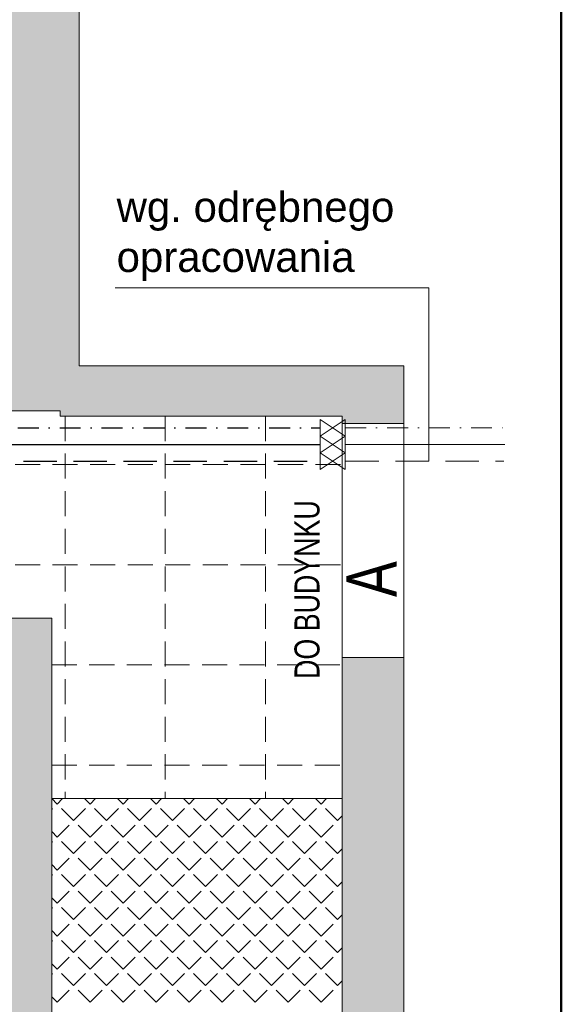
# Model space of a CAD drawing. Header units: millimetres. Extents: x -23540 to 53212, y -37964 to 41185.
# Tile 55 of 203: x -6737 to -6413, y -31683 to -31093. Entities that reach past the tile are written whole.
import ezdxf

# ---------------------------------------------------------------- set-up
doc = ezdxf.new("R2010")
doc.units = ezdxf.units.MM
for name, pattern in [('DASHDOT', [1, 0.5, -0.25, 0, -0.25]), ('DASHED', [0.75, 0.5, -0.25]), ('DASHEDX2', [1.5, 1, -0.5])]:
    doc.linetypes.add(name, pattern=pattern)
doc.layers.get('0').update_dxf_attribs({"lineweight": 18})
for name, color, linetype, lineweight in [('Cienka', 7, 'Continuous', 18), ('M_Ramki rysunków', 2, 'Continuous', 18), ('mm_CWP', 210, 'DASHDOT', 30), ('mm_CWU', 20, 'DASHED', 30), ('mm_woda_opisy', 7, 'Continuous', 13), ('mm_ZWU', 5, 'Continuous', 30), ('PG_PRZERYWANE_ŚREDNIE', 1, 'DASHEDX2', 18), ('PG_ŚCIANY_DZIAŁOWE', 3, 'Continuous', 18)]:
    doc.layers.add(name, color=color, linetype=linetype, lineweight=lineweight)
doc.styles.add('BIKWYM', font='BIKROMSW.SHX', dxfattribs={"width": 0.8})
doc.styles.get("Standard").update_dxf_attribs({"font": 'arial.ttf'})

msp = doc.modelspace()

# ---------------------------------------------------------------- hatches: boundary and pattern name
at = {"layer": 'PG_ŚCIANY_DZIAŁOWE', "true_color": 0x636466, "transparency": 33554610}
h = msp.add_hatch(color=251, dxfattribs=at)
h.dxf.hatch_style = 1
h.paths.add_polyline_path([(-7362.96, -30145.22), (-7357.96, -30145.22), (-7357.96, -30150.72), (-7362.96, -30150.72)])
h.paths.add_polyline_path([(-7369.71, -30049.72), (-7346.21, -30049.72), (-7346.21, -29716.72), (-7306.21, -29716.72), (-7306.21, -29702.72), (-7265.71, -29702.72), (-7265.71, -29645.46), (-7318.71, -29645.46), (-7318.71, -29516.46), (-7369.71, -29516.46)])
h.paths.add_polyline_path([(-7346.21, -30150.72), (-7357.96, -30150.72), (-7357.96, -30145.22), (-7362.96, -30145.22), (-7362.96, -30150.72), (-7369.71, -30150.72), (-7369.71, -31104.46), (-7174.59, -31104.46), (-7174.59, -31144.22), (-7154.71, -31144.22), (-7154.71, -31327.46), (-6869.71, -31327.46), (-6869.71, -31312.46), (-7139.71, -31312.46), (-7139.71, -31104.46), (-6751.71, -31104.46), (-6751.71, -31327.46), (-6712.71, -31327.46), (-6712.71, -31330.46), (-6582.66, -31330.46), (-6543.71, -31330.46), (-6506.79, -31300.46), (-6701.21, -31300.46), (-6701.21, -31079.46), (-7346.21, -31079.46), (-7346.21, -30518.72), (-7164.71, -30518.72), (-7164.71, -30497.22), (-7346.21, -30497.22), (-7346.21, -30314.72), (-7331.21, -30314.72), (-7331.21, -30272.22), (-7346.21, -30272.22)])
h = msp.add_hatch(color=251, dxfattribs=at)
h.dxf.hatch_style = 1
h.paths.add_polyline_path([(-6506.79, -31474.96), (-6543.71, -31474.96), (-6543.71, -31943.46), (-6717.71, -31943.46), (-6717.71, -31559.46), (-6717.71, -31451.46), (-6840.21, -31451.46), (-6840.21, -31469.96), (-6760.71, -31469.96), (-6760.71, -31680.46), (-7008.21, -31680.46), (-7008.21, -31469.96), (-6941.21, -31469.96), (-6941.21, -31451.46), (-7034.71, -31451.46), (-7034.71, -31469.96), (-7022.71, -31469.96), (-7022.71, -31698.96), (-6760.71, -31698.96), (-6760.71, -31884.96), (-7135.71, -31884.96), (-7135.71, -31469.96), (-7135.71, -31451.46), (-7185.71, -31451.46), (-7185.71, -31467.46), (-7154.21, -31467.46), (-7154.21, -31905.96), (-6954.71, -31905.96), (-6954.71, -31912.96), (-6945.71, -31912.96), (-6945.71, -31905.96), (-6756.71, -31905.96), (-6756.71, -32071.46), (-6770.21, -32071.46), (-6770.21, -32143.46), (-6695.16, -32143.46), (-6695.16, -31989.42), (-6506.79, -31989.42)])
h.paths.add_polyline_path([(-6543.71, -31334.96), (-6506.79, -31334.96), (-6506.79, -31300.46), (-6543.71, -31330.46)])

# ---------------------------------------------------------------- linework, layer by layer
at = {"color": 251, "true_color": 0x636466}
for p, q in [((-6701.21, -31300.46), (-6701.21, -30145.1)), ((-6701.21, -31300.46), (-6506.79, -31300.46)), ((-6506.79, -31300.46), (-6506.79, -31989.42)), ((-6768.71, -31327.46), (-6712.71, -31327.46)), ((-6712.71, -31327.46), (-6712.71, -31330.46)), ((-6712.71, -31330.46), (-6582.66, -31330.46)), ((-6582.66, -31330.46), (-6543.71, -31330.46)), ((-6543.71, -31330.46), (-6543.71, -31345.46)), ((-6543.71, -31345.46), (-6543.71, -31559.46)), ((-6840.21, -31451.46), (-6717.71, -31451.46)), ((-6717.71, -31559.46), (-6717.71, -31451.46)), ((-6717.71, -31559.46), (-6717.71, -31943.46)), ((-6543.71, -31559.46), (-6717.71, -31559.46)), ((-6543.71, -31943.46), (-6543.71, -31559.46))]:
    msp.add_line(p, q, dxfattribs=at)
at = {"color": 251, "linetype": 'Continuous', "lineweight": 20, "true_color": 0x636466}
for p, q in [((-6714.49, -31562.75), (-6717.71, -31559.53)), ((-6714.49, -31562.75), (-6711.21, -31559.46)), ((-6694.73, -31562.75), (-6698.02, -31559.46)), ((-6694.73, -31562.75), (-6691.45, -31559.46)), ((-6674.98, -31562.75), (-6678.26, -31559.46)), ((-6674.98, -31562.75), (-6671.69, -31559.46)), ((-6655.22, -31562.75), (-6658.51, -31559.46)), ((-6655.22, -31562.75), (-6651.94, -31559.46)), ((-6635.47, -31562.75), (-6638.75, -31559.46)), ((-6635.47, -31562.75), (-6632.18, -31559.46)), ((-6615.71, -31562.75), (-6618.99, -31559.46)), ((-6615.71, -31562.75), (-6612.42, -31559.46)), ((-6595.95, -31562.75), (-6599.24, -31559.46)), ((-6595.95, -31562.75), (-6592.67, -31559.46)), ((-6576.2, -31562.75), (-6579.48, -31559.46)), ((-6576.2, -31562.75), (-6572.91, -31559.46)), ((-6556.44, -31562.75), (-6559.72, -31559.46)), ((-6556.44, -31562.75), (-6553.15, -31559.46)), ((-6717.71, -31565.97), (-6717.19, -31565.44)), ((-6704.61, -31572.63), (-6711.8, -31565.44)), ((-6704.61, -31572.63), (-6697.43, -31565.44)), ((-6684.86, -31572.63), (-6692.04, -31565.44)), ((-6684.86, -31572.63), (-6677.67, -31565.44)), ((-6665.1, -31572.63), (-6672.28, -31565.44)), ((-6665.1, -31572.63), (-6657.92, -31565.44)), ((-6645.34, -31572.63), (-6652.53, -31565.44)), ((-6645.34, -31572.63), (-6638.16, -31565.44)), ((-6625.59, -31572.63), (-6632.77, -31565.44)), ((-6625.59, -31572.63), (-6618.4, -31565.44)), ((-6605.83, -31572.63), (-6613.01, -31565.44)), ((-6605.83, -31572.63), (-6598.65, -31565.44)), ((-6586.07, -31572.63), (-6593.26, -31565.44)), ((-6586.07, -31572.63), (-6578.89, -31565.44)), ((-6566.32, -31572.63), (-6573.5, -31565.44)), ((-6566.32, -31572.63), (-6559.13, -31565.44)), ((-6546.56, -31572.63), (-6553.74, -31565.44)), ((-6546.56, -31572.63), (-6543.71, -31569.78)), ((-6714.49, -31582.51), (-6717.71, -31579.28)), ((-6714.49, -31582.51), (-6707.31, -31575.32)), ((-6694.73, -31582.51), (-6701.92, -31575.32)), ((-6694.73, -31582.51), (-6687.55, -31575.32)), ((-6674.98, -31582.51), (-6682.16, -31575.32)), ((-6674.98, -31582.51), (-6667.79, -31575.32)), ((-6655.22, -31582.51), (-6662.41, -31575.32)), ((-6655.22, -31582.51), (-6648.04, -31575.32)), ((-6635.47, -31582.51), (-6642.65, -31575.32)), ((-6635.47, -31582.51), (-6628.28, -31575.32)), ((-6615.71, -31582.51), (-6622.89, -31575.32)), ((-6615.71, -31582.51), (-6608.52, -31575.32)), ((-6595.95, -31582.51), (-6603.14, -31575.32)), ((-6595.95, -31582.51), (-6588.77, -31575.32)), ((-6576.2, -31582.51), (-6583.38, -31575.32)), ((-6576.2, -31582.51), (-6569.01, -31575.32)), ((-6556.44, -31582.51), (-6563.62, -31575.32)), ((-6556.44, -31582.51), (-6549.25, -31575.32)), ((-6543.71, -31575.47), (-6543.87, -31575.32)), ((-6717.71, -31585.73), (-6717.19, -31585.2)), ((-6704.61, -31592.38), (-6711.8, -31585.2)), ((-6704.61, -31592.38), (-6697.43, -31585.2)), ((-6684.86, -31592.38), (-6692.04, -31585.2)), ((-6684.86, -31592.38), (-6677.67, -31585.2)), ((-6665.1, -31592.38), (-6672.28, -31585.2)), ((-6665.1, -31592.38), (-6657.92, -31585.2)), ((-6645.34, -31592.38), (-6652.53, -31585.2)), ((-6645.34, -31592.38), (-6638.16, -31585.2)), ((-6625.59, -31592.38), (-6632.77, -31585.2)), ((-6625.59, -31592.38), (-6618.4, -31585.2)), ((-6605.83, -31592.38), (-6613.01, -31585.2)), ((-6605.83, -31592.38), (-6598.65, -31585.2)), ((-6586.07, -31592.38), (-6593.26, -31585.2)), ((-6586.07, -31592.38), (-6578.89, -31585.2)), ((-6566.32, -31592.38), (-6573.5, -31585.2)), ((-6566.32, -31592.38), (-6559.13, -31585.2)), ((-6546.56, -31592.38), (-6553.74, -31585.2)), ((-6546.56, -31592.38), (-6543.71, -31589.54)), ((-6714.49, -31602.26), (-6707.31, -31595.08)), ((-6694.73, -31602.26), (-6701.92, -31595.08)), ((-6694.73, -31602.26), (-6687.55, -31595.08)), ((-6674.98, -31602.26), (-6682.16, -31595.08)), ((-6674.98, -31602.26), (-6667.79, -31595.08)), ((-6655.22, -31602.26), (-6662.41, -31595.08)), ((-6655.22, -31602.26), (-6648.04, -31595.08)), ((-6635.47, -31602.26), (-6642.65, -31595.08)), ((-6635.47, -31602.26), (-6628.28, -31595.08)), ((-6615.71, -31602.26), (-6622.89, -31595.08)), ((-6615.71, -31602.26), (-6608.52, -31595.08)), ((-6595.95, -31602.26), (-6603.14, -31595.08)), ((-6595.95, -31602.26), (-6588.77, -31595.08)), ((-6576.2, -31602.26), (-6583.38, -31595.08)), ((-6576.2, -31602.26), (-6569.01, -31595.08)), ((-6556.44, -31602.26), (-6563.62, -31595.08)), ((-6556.44, -31602.26), (-6549.25, -31595.08)), ((-6543.71, -31595.23), (-6543.87, -31595.08)), ((-6714.49, -31602.26), (-6717.71, -31599.04)), ((-6717.71, -31605.49), (-6717.19, -31604.96)), ((-6704.61, -31612.14), (-6711.8, -31604.96)), ((-6704.61, -31612.14), (-6697.43, -31604.96)), ((-6684.86, -31612.14), (-6692.04, -31604.96)), ((-6684.86, -31612.14), (-6677.67, -31604.96)), ((-6665.1, -31612.14), (-6672.28, -31604.96)), ((-6665.1, -31612.14), (-6657.92, -31604.96)), ((-6645.34, -31612.14), (-6652.53, -31604.96)), ((-6645.34, -31612.14), (-6638.16, -31604.96)), ((-6625.59, -31612.14), (-6632.77, -31604.96)), ((-6625.59, -31612.14), (-6618.4, -31604.96)), ((-6605.83, -31612.14), (-6613.01, -31604.96)), ((-6605.83, -31612.14), (-6598.65, -31604.96)), ((-6586.07, -31612.14), (-6593.26, -31604.96)), ((-6586.07, -31612.14), (-6578.89, -31604.96)), ((-6566.32, -31612.14), (-6573.5, -31604.96)), ((-6566.32, -31612.14), (-6559.13, -31604.96)), ((-6546.56, -31612.14), (-6553.74, -31604.96)), ((-6546.56, -31612.14), (-6543.71, -31609.29)), ((-6714.49, -31622.02), (-6707.31, -31614.83)), ((-6694.73, -31622.02), (-6701.92, -31614.83)), ((-6694.73, -31622.02), (-6687.55, -31614.83)), ((-6674.98, -31622.02), (-6682.16, -31614.83)), ((-6674.98, -31622.02), (-6667.79, -31614.83)), ((-6655.22, -31622.02), (-6662.41, -31614.83)), ((-6655.22, -31622.02), (-6648.04, -31614.83)), ((-6635.47, -31622.02), (-6642.65, -31614.83)), ((-6635.47, -31622.02), (-6628.28, -31614.83)), ((-6615.71, -31622.02), (-6622.89, -31614.83)), ((-6615.71, -31622.02), (-6608.52, -31614.83)), ((-6595.95, -31622.02), (-6603.14, -31614.83)), ((-6595.95, -31622.02), (-6588.77, -31614.83)), ((-6576.2, -31622.02), (-6583.38, -31614.83)), ((-6576.2, -31622.02), (-6569.01, -31614.83)), ((-6556.44, -31622.02), (-6563.62, -31614.83)), ((-6556.44, -31622.02), (-6549.25, -31614.83)), ((-6543.71, -31614.99), (-6543.87, -31614.83)), ((-6714.49, -31622.02), (-6717.71, -31618.8)), ((-6717.71, -31625.24), (-6717.19, -31624.71)), ((-6704.61, -31631.9), (-6711.8, -31624.71)), ((-6704.61, -31631.9), (-6697.43, -31624.71)), ((-6684.86, -31631.9), (-6692.04, -31624.71)), ((-6684.86, -31631.9), (-6677.67, -31624.71)), ((-6665.1, -31631.9), (-6672.28, -31624.71)), ((-6665.1, -31631.9), (-6657.92, -31624.71)), ((-6645.34, -31631.9), (-6652.53, -31624.71)), ((-6645.34, -31631.9), (-6638.16, -31624.71)), ((-6625.59, -31631.9), (-6632.77, -31624.71)), ((-6625.59, -31631.9), (-6618.4, -31624.71)), ((-6605.83, -31631.9), (-6613.01, -31624.71)), ((-6605.83, -31631.9), (-6598.65, -31624.71)), ((-6586.07, -31631.9), (-6593.26, -31624.71)), ((-6586.07, -31631.9), (-6578.89, -31624.71)), ((-6566.32, -31631.9), (-6573.5, -31624.71)), ((-6566.32, -31631.9), (-6559.13, -31624.71)), ((-6546.56, -31631.9), (-6553.74, -31624.71)), ((-6546.56, -31631.9), (-6543.71, -31629.05)), ((-6714.49, -31641.78), (-6717.71, -31638.55)), ((-6714.49, -31641.78), (-6707.31, -31634.59)), ((-6694.73, -31641.78), (-6701.92, -31634.59)), ((-6694.73, -31641.78), (-6687.55, -31634.59)), ((-6674.98, -31641.78), (-6682.16, -31634.59)), ((-6674.98, -31641.78), (-6667.79, -31634.59)), ((-6655.22, -31641.78), (-6662.41, -31634.59)), ((-6655.22, -31641.78), (-6648.04, -31634.59)), ((-6635.47, -31641.78), (-6642.65, -31634.59)), ((-6635.47, -31641.78), (-6628.28, -31634.59)), ((-6615.71, -31641.78), (-6622.89, -31634.59)), ((-6615.71, -31641.78), (-6608.52, -31634.59)), ((-6595.95, -31641.78), (-6603.14, -31634.59)), ((-6595.95, -31641.78), (-6588.77, -31634.59)), ((-6576.2, -31641.78), (-6583.38, -31634.59)), ((-6576.2, -31641.78), (-6569.01, -31634.59)), ((-6556.44, -31641.78), (-6563.62, -31634.59)), ((-6556.44, -31641.78), (-6549.25, -31634.59)), ((-6543.71, -31634.74), (-6543.87, -31634.59)), ((-6717.71, -31645), (-6717.19, -31644.47)), ((-6704.61, -31651.65), (-6711.8, -31644.47)), ((-6704.61, -31651.65), (-6697.43, -31644.47)), ((-6684.86, -31651.65), (-6692.04, -31644.47)), ((-6684.86, -31651.65), (-6677.67, -31644.47)), ((-6665.1, -31651.65), (-6672.28, -31644.47)), ((-6665.1, -31651.65), (-6657.92, -31644.47)), ((-6645.34, -31651.65), (-6652.53, -31644.47)), ((-6645.34, -31651.65), (-6638.16, -31644.47)), ((-6625.59, -31651.65), (-6632.77, -31644.47)), ((-6625.59, -31651.65), (-6618.4, -31644.47)), ((-6605.83, -31651.65), (-6613.01, -31644.47)), ((-6605.83, -31651.65), (-6598.65, -31644.47)), ((-6586.07, -31651.65), (-6593.26, -31644.47)), ((-6586.07, -31651.65), (-6578.89, -31644.47)), ((-6566.32, -31651.65), (-6573.5, -31644.47)), ((-6566.32, -31651.65), (-6559.13, -31644.47)), ((-6546.56, -31651.65), (-6553.74, -31644.47)), ((-6546.56, -31651.65), (-6543.71, -31648.81)), ((-6714.49, -31661.53), (-6707.31, -31654.35)), ((-6694.73, -31661.53), (-6701.92, -31654.35)), ((-6694.73, -31661.53), (-6687.55, -31654.35)), ((-6674.98, -31661.53), (-6682.16, -31654.35)), ((-6674.98, -31661.53), (-6667.79, -31654.35)), ((-6655.22, -31661.53), (-6662.41, -31654.35)), ((-6655.22, -31661.53), (-6648.04, -31654.35)), ((-6635.47, -31661.53), (-6642.65, -31654.35)), ((-6635.47, -31661.53), (-6628.28, -31654.35)), ((-6615.71, -31661.53), (-6622.89, -31654.35)), ((-6615.71, -31661.53), (-6608.52, -31654.35)), ((-6595.95, -31661.53), (-6603.14, -31654.35)), ((-6595.95, -31661.53), (-6588.77, -31654.35)), ((-6576.2, -31661.53), (-6583.38, -31654.35)), ((-6576.2, -31661.53), (-6569.01, -31654.35)), ((-6556.44, -31661.53), (-6563.62, -31654.35)), ((-6556.44, -31661.53), (-6549.25, -31654.35)), ((-6543.71, -31654.5), (-6543.87, -31654.35)), ((-6714.49, -31661.53), (-6717.71, -31658.31)), ((-6717.71, -31664.76), (-6717.19, -31664.23)), ((-6704.61, -31671.41), (-6711.8, -31664.23)), ((-6704.61, -31671.41), (-6697.43, -31664.23)), ((-6684.86, -31671.41), (-6692.04, -31664.23)), ((-6684.86, -31671.41), (-6677.67, -31664.23)), ((-6665.1, -31671.41), (-6672.28, -31664.23)), ((-6665.1, -31671.41), (-6657.92, -31664.23)), ((-6645.34, -31671.41), (-6652.53, -31664.23)), ((-6645.34, -31671.41), (-6638.16, -31664.23)), ((-6625.59, -31671.41), (-6632.77, -31664.23)), ((-6625.59, -31671.41), (-6618.4, -31664.23)), ((-6605.83, -31671.41), (-6613.01, -31664.23)), ((-6605.83, -31671.41), (-6598.65, -31664.23)), ((-6586.07, -31671.41), (-6593.26, -31664.23)), ((-6586.07, -31671.41), (-6578.89, -31664.23)), ((-6566.32, -31671.41), (-6573.5, -31664.23)), ((-6566.32, -31671.41), (-6559.13, -31664.23)), ((-6546.56, -31671.41), (-6553.74, -31664.23)), ((-6546.56, -31671.41), (-6543.71, -31668.56)), ((-6714.49, -31681.29), (-6707.31, -31674.1)), ((-6694.73, -31681.29), (-6701.92, -31674.1)), ((-6694.73, -31681.29), (-6687.55, -31674.1)), ((-6674.98, -31681.29), (-6682.16, -31674.1)), ((-6674.98, -31681.29), (-6667.79, -31674.1)), ((-6655.22, -31681.29), (-6662.41, -31674.1)), ((-6655.22, -31681.29), (-6648.04, -31674.1)), ((-6635.47, -31681.29), (-6642.65, -31674.1)), ((-6635.47, -31681.29), (-6628.28, -31674.1)), ((-6615.71, -31681.29), (-6622.89, -31674.1)), ((-6615.71, -31681.29), (-6608.52, -31674.1)), ((-6595.95, -31681.29), (-6603.14, -31674.1)), ((-6595.95, -31681.29), (-6588.77, -31674.1)), ((-6576.2, -31681.29), (-6583.38, -31674.1)), ((-6576.2, -31681.29), (-6569.01, -31674.1)), ((-6556.44, -31681.29), (-6563.62, -31674.1)), ((-6556.44, -31681.29), (-6549.25, -31674.1)), ((-6543.71, -31674.26), (-6543.87, -31674.1)), ((-6714.49, -31681.29), (-6717.71, -31678.07))]:
    msp.add_line(p, q, dxfattribs=at)
at = {"color": 251, "lineweight": 20, "true_color": 0x636466}
for p, q in [((-6543.71, -31559.46), (-6543.71, -31573.46)), ((-6543.71, -31573.46), (-6543.71, -31943.46))]:
    msp.add_line(p, q, dxfattribs=at)
at = {"layer": 'Cienka', "color": 251, "true_color": 0x636466}
for p, q in [((-6543.71, -31334.96), (-6506.79, -31334.96)), ((-6543.71, -31474.96), (-6506.79, -31474.96))]:
    msp.add_line(p, q, dxfattribs=at)
at = {"layer": 'M_Ramki rysunków', "color": 18, "lineweight": 50, "true_color": 0x000000}
msp.add_line((-6412.51, -28848.99), (-6412.51, -32948.99), dxfattribs=at)
at = {"layer": 'mm_CWP', "ltscale": 25}
msp.add_lwpolyline([(-7184.59, -31154.22), (-7164.65, -31154.22), (-7164.72, -31337.46), (-6556.89, -31337.46)], dxfattribs=at)
at = {"layer": 'mm_CWP', "lineweight": 20, "ltscale": 25}
msp.add_lwpolyline([(-6541.89, -31337.46), (-6445.48, -31337.46)], dxfattribs=at)
at = {"layer": 'mm_CWU', "ltscale": 40}
msp.add_lwpolyline([(-7204.59, -31174.22), (-7184.66, -31174.22), (-7184.73, -31357.46), (-6556.89, -31357.46)], dxfattribs=at)
at = {"layer": 'mm_CWU', "lineweight": 20, "ltscale": 40}
msp.add_lwpolyline([(-6541.89, -31357.46), (-6446.85, -31357.46)], dxfattribs=at)
at = {"layer": 'mm_woda_opisy'}
for p, q in [((-6679.69, -31253.66), (-6491.91, -31253.66)), ((-6491.91, -31357.46), (-6491.91, -31253.66)), ((-6556.89, -31332.46), (-6556.89, -31342.46)), ((-6541.89, -31332.46), (-6556.89, -31342.46)), ((-6556.89, -31332.46), (-6541.89, -31342.46)), ((-6541.89, -31332.46), (-6541.89, -31342.46)), ((-6556.89, -31342.46), (-6556.89, -31352.46)), ((-6541.89, -31342.46), (-6556.89, -31352.46)), ((-6556.89, -31342.46), (-6541.89, -31352.46)), ((-6541.89, -31342.46), (-6541.89, -31352.46)), ((-6556.89, -31352.46), (-6556.89, -31362.46)), ((-6541.89, -31352.46), (-6556.89, -31362.46)), ((-6556.89, -31352.46), (-6541.89, -31362.46)), ((-6541.89, -31352.46), (-6541.89, -31362.46))]:
    msp.add_line(p, q, dxfattribs=at)
at = {"layer": 'mm_ZWU', "ltscale": 100}
msp.add_lwpolyline([(-7194.59, -31164.22), (-7174.66, -31164.22), (-7174.72, -31347.46), (-6556.89, -31347.46)], dxfattribs=at)
at = {"layer": 'mm_ZWU', "lineweight": 20, "ltscale": 100}
msp.add_lwpolyline([(-6541.89, -31347.46), (-6446.35, -31347.46)], dxfattribs=at)
at = {"layer": 'PG_PRZERYWANE_ŚREDNIE', "color": 251, "lineweight": 15, "ltscale": 15, "true_color": 0x636466}
for p, q in [((-6709.71, -31330.46), (-6709.71, -31559.46)), ((-6649.71, -31330.46), (-6649.71, -31559.46)), ((-6589.71, -31330.46), (-6589.71, -31559.46)), ((-7369.71, -31359.46), (-6543.71, -31359.46)), ((-7369.71, -31419.46), (-6543.71, -31419.46)), ((-6717.71, -31479.46), (-6543.71, -31479.46)), ((-6717.71, -31539.46), (-6543.71, -31539.46))]:
    msp.add_line(p, q, dxfattribs=at)

# ---------------------------------------------------------------- texts
at = {"layer": 'Cienka', "color": 251, "true_color": 0x636466, "style": 'BIKWYM', "width": 0.8}
for s, height, p in [('DO BUDYNKU', 15, (-6557.34, -31487.86)), ('A', 30, (-6511.18, -31438.8))]:
    msp.add_text(s, height=height, rotation=90, dxfattribs=at).set_placement(p)
at = {"layer": 'mm_woda_opisy', "insert": (-6678.86, -31196.23), "char_height": 18, "width": 263.5284, "attachment_point": 1}
msp.add_mtext('wg. odrębnego opracowania', dxfattribs=at)

doc.saveas('drawing.dxf')
